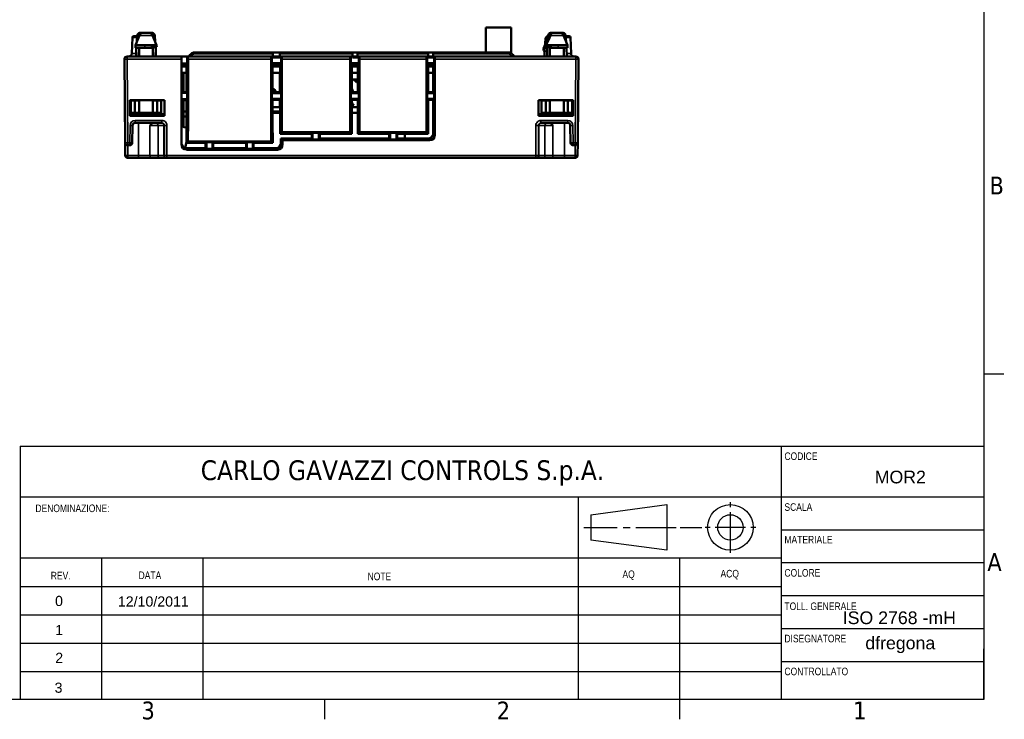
# Model space of a CAD drawing. Header units: millimetres. Extents: x 0 to 420, y 0 to 297.
# Tile 10 of 15: x 220 to 414, y 6 to 144. Entities that reach past the tile are written whole.
import ezdxf
from ezdxf.enums import TextEntityAlignment as Align

# ---------------------------------------------------------------- set-up
doc = ezdxf.new("R2010")
doc.units = ezdxf.units.MM
doc.layers.get('0').update_dxf_attribs({"lineweight": 25})
for name, color, linetype, lineweight in [('Geometria schizzo (ISO)', 7, 'Continuous', 25), ('Simboli(ISO)', 7, 'Continuous', 25), ('Simbolo (ISO)', 7, 'Continuous', 25), ('Titolo (ISO)', 7, 'Continuous', 50), ('Visibile (ISO)', 7, 'Continuous', 50), ('Visibile sottile (ISO)', 7, 'Continuous', 35)]:
    doc.layers.add(name, color=color, linetype=linetype, lineweight=lineweight)
doc.styles.add('Corrente-ISO', font='ARIAL.TTF')
doc.styles.add('DEFAULT-ISO', font='TAHOMA.TTF')
doc.styles.add('MONOTXT', font='monotxt.shx', dxfattribs={"width": 0.8})
doc.styles.add('STANDARD-Arial', font='ARIAL.TTF')
doc.styles.add('Testo nota (ISO)', font='TAHOMA.TTF')
doc.styles.add('Testo nota (ISO)-Arial', font='ARIAL.TTF')

# ---------------------------------------------------------------- blocks, each defined once
blk = doc.blocks.new('Bordi Default Border')
at = {"layer": 'Geometria schizzo (ISO)'}
for p, q in [((410, 74.25), (413.9, 74.25)), ((280, 10), (280, 6.1)), ((350, 10), (350, 6.1))]:
    blk.add_line(p, q, dxfattribs=at)
at = {"layer": 'Geometria schizzo (ISO)', "flags": 128}
blk.add_lwpolyline([(10, 10), (10, 287), (410, 287), (410, 10), (10, 10)], dxfattribs=at)
at = {"layer": 'Simbolo (ISO)', "char_height": 3.5, "attachment_point": 7, "style": 'DEFAULT-ISO'}
for s, insert in [('B', (411.08, 109.63)), ('A', (410.66, 35.38)), ('3', (243.91, 6.03)), ('2', (313.94, 6.1)), ('1', (384.21, 6.1))]:
    blk.add_mtext(s, dxfattribs=dict(at, insert=insert))
blk = doc.blocks.new('Cartigli A3CG')
at = {"linetype": 'Continuous'}
for p, q in [((230, 50), (420, 50)), ((380, 50), (380, 0)), ((230, 40), (420, 40)), ((340, 40), (340, 0)), ((380, 33.5), (420, 33.5)), ((230, 27.92), (380, 27.92)), ((246, 27.92), (246, 0)), ((266, 27.92), (266, 0)), ((360, 27.92), (360, 0)), ((380, 27), (420, 27)), ((380, 20.5), (420, 20.5)), ((380, 14), (420, 14)), ((380, 7.5), (420, 7.5))]:
    blk.add_line(p, q, dxfattribs=at)
for p, q in [((230, 50), (230, 0)), ((370, 37.96), (370, 38.96)), ((342.5, 36.46), (357.5, 38.46)), ((357.5, 38.46), (357.5, 29.46)), ((370, 28.96), (370, 36.96)), ((342.5, 36.46), (342.5, 31.46)), ((341.13, 33.96), (347.67, 33.96)), ((348.86, 33.96), (350.24, 33.96)), ((351.36, 33.96), (359.32, 33.96)), ((360.13, 33.96), (364.37, 33.96)), ((366, 33.96), (365, 33.96)), ((373, 33.96), (367, 33.96)), ((375, 33.96), (374, 33.96)), ((357.5, 29.46), (342.5, 31.46)), ((230, 22.27), (379.96, 22.27)), ((230, 16.7), (379.96, 16.7)), ((230, 11.13), (379.96, 11.13)), ((420, 0), (420, 10)), ((230, 5.56), (379.96, 5.56)), ((420, 0), (410, 0))]:
    blk.add_line(p, q)
for radius in [4.5, 2.5]:
    blk.add_circle((370, 33.96), radius)
at = {"layer": 'Simboli(ISO)', "color": 7, "char_height": 1.4986, "attachment_point": 7, "style": 'MONOTXT'}
for s, insert in [('\\fArial|b0|i0;\\H1.4986;CODICE', (380.66, 47.23)), ('\\fArial|b0|i0;\\H1.4986;DENOMINAZIONE:', (232.99, 36.95)), ('\\fArial|b0|i0;\\H1.4986;SCALA', (380.66, 37.2)), ('\\fArial|b0|i0;\\H1.4986;MATERIALE', (380.66, 30.79)), ('\\fArial|b0|i0;\\H1.4986;DATA', (253.33, 23.76)), ('\\fArial|b0|i0;\\H1.4986;COLORE', (380.66, 24.22)), ('\\fArial|b0|i0;\\H1.4986;REV.', (236.02, 23.7)), ('\\fArial|b0|i0;\\H1.4986;NOTE', (298.48, 23.52)), ('\\fArial|b0|i0;\\H1.4986;AQ', (348.73, 23.56)), ('\\fArial|b0|i0;\\H1.4986;ACQ', (368.06, 23.67)), ('\\fArial|b0|i0;\\H1.4986;TOLL. GENERALE', (380.66, 17.63)), ('\\fArial|b0|i0;\\H1.4986;DISEGNATORE', (380.66, 11.26)), ('\\fArial|b0|i0;\\H1.4986;CONTROLLATO', (380.66, 4.77))]:
    blk.add_mtext(s, dxfattribs=dict(at, insert=insert))
at = {"layer": 'Simboli(ISO)', "color": 7, "insert": (237.64, 19.43), "char_height": 2, "width": 14.865, "attachment_point": 5, "style": 'Corrente-ISO'}
blk.add_mtext('\\fArial|b0|i0;\\H2.0000;0', dxfattribs=at)
at = {"layer": 'Simboli(ISO)', "color": 7}
for tag, p, height, style in [('NUMERO_PARTE_001', (398.46, 42.64), 2.5, 'Corrente-ISO'), ('DATA_CREAZIONE_001', (249.25, 18.34), 2, 'Corrente-ISO'), ('Toll_generali_001', (392.15, 14.88), 2.5, 'STANDARD-Arial'), ('AUTORE_001', (396.6, 9.91), 2.5, 'Corrente-ISO')]:
    blk.add_attdef(tag, p, '', height=height, dxfattribs=dict(at, style=style))
for tag, height, style, p in [('SCALA', 2.5, 'STANDARD-Arial', (403.71, 36.81)), ('TITOLO', 3.5, 'Corrente-ISO', (286.31, 34.09)), ('COLORE', 2.5, 'STANDARD-Arial', (403.32, 23.1)), ('COMMENTI', 2, 'Corrente-ISO', (300.95, 19.26))]:
    blk.add_attdef(tag, text='', height=height, dxfattribs=dict(at, style=style)).set_placement(p, align=Align.MIDDLE_CENTER)
at = {"layer": 'Titolo (ISO)', "attachment_point": 5, "style": 'Testo nota (ISO)'}
for s, insert, char_height in [('\\fTahoma|b0|i0;\\H3.9000;CARLO GAVAZZI CONTROLS S.p.A.', (305.36, 44.68), 3.9), ('\\fArial|b0|i0;\\H2.0000;1', (237.68, 13.72), 2), ('\\fArial|b0|i0;\\H2.0000;2', (237.68, 8.22), 2), ('\\fArial|b0|i0;\\H2.0000;3', (237.55, 2.32), 2)]:
    blk.add_mtext(s, dxfattribs=dict(at, insert=insert, char_height=char_height))
at = {"layer": 'Titolo (ISO)', "style": 'Testo nota (ISO)-Arial'}
for tag, p in [('Data_REV1', (256.07, 14)), ('Testo_REV1', (300.92, 13.76)), ('Data_REV2', (255.95, 8.18)), ('Testo_REV2', (300.8, 8.23)), ('Data_REV3', (255.83, 2.61)), ('Testo_REV3', (300.92, 2.61))]:
    blk.add_attdef(tag, text='', height=2, dxfattribs=at).set_placement(p, align=Align.MIDDLE_CENTER)

msp = doc.modelspace()

# ---------------------------------------------------------------- linework, layer by layer
at = {"layer": 'Visibile (ISO)'}
for p, q in [((311.82, 142.58), (311.82, 137.63)), ((311.82, 142.58), (316.77, 142.58)), ((316.77, 142.58), (316.77, 137.48)), ((242.12, 140.59), (242, 137.41)), ((243.07, 140.83), (242.37, 140.83)), ((243.08, 140.98), (242.97, 139.7)), ((244.02, 141.51), (243.53, 141.51)), ((243.72, 141.53), (245.86, 141.53)), ((246.06, 141.51), (245.57, 141.51)), ((246.51, 140.98), (246.62, 139.7)), ((323.56, 140.32), (323.34, 137.87)), ((324.08, 140.98), (323.97, 139.7)), ((324.07, 140.85), (324.01, 140.85)), ((324.53, 141.51), (325.02, 141.51)), ((326.86, 141.53), (324.72, 141.53)), ((326.57, 141.51), (327.06, 141.51)), ((327.51, 140.98), (327.62, 139.7)), ((328.22, 140.83), (327.52, 140.83)), ((328.47, 140.59), (328.58, 137.41)), ((244.53, 138.53), (242.67, 138.53)), ((244.54, 139.08), (242.71, 139.08)), ((242.87, 138.53), (242.85, 136.83)), ((243.43, 138.53), (243.41, 136.83)), ((244.53, 138.53), (244.63, 138.53)), ((246.87, 139.08), (244.54, 139.08)), ((244.63, 138.53), (246.16, 138.53)), ((246.91, 138.65), (246.15, 138.61)), ((246.18, 136.83), (246.16, 138.53)), ((246.71, 138.64), (246.72, 138.53)), ((246.72, 138.53), (246.74, 136.83)), ((323.16, 137.99), (323.35, 137.98)), ((323.34, 137.87), (323.34, 136.83)), ((323.68, 138.65), (324.44, 138.61)), ((323.71, 139.08), (326.05, 139.08)), ((323.87, 138.53), (323.85, 136.83)), ((323.88, 138.64), (323.87, 138.53)), ((324.41, 136.83), (324.43, 138.53)), ((325.96, 138.53), (324.43, 138.53)), ((326.06, 138.53), (325.96, 138.53)), ((326.05, 139.08), (327.87, 139.08)), ((326.06, 138.53), (327.92, 138.53)), ((327.16, 138.53), (327.18, 136.83)), ((327.72, 138.53), (327.74, 136.83)), ((240.55, 136.32), (240.69, 119.82)), ((241.05, 136.83), (251.79, 136.83)), ((251.79, 136.32), (251.79, 136.83)), ((251.79, 136.83), (252.94, 136.83)), ((251.79, 119.47), (251.79, 136.32)), ((252.99, 136.83), (252.94, 136.83)), ((252.94, 135.47), (252.94, 136.83)), ((252.99, 136.83), (269.53, 136.83)), ((253.08, 124.11), (253.08, 136.32)), ((253.29, 136.83), (253.47, 137.13)), ((254.33, 137.63), (269.79, 137.63)), ((269.44, 124.17), (269.44, 136.32)), ((269.53, 136.83), (269.59, 136.83)), ((269.59, 136.83), (269.79, 136.83)), ((269.59, 135.51), (269.59, 136.83)), ((271.19, 137.63), (269.79, 137.63)), ((269.79, 137.63), (269.79, 137.35)), ((269.79, 137.35), (269.79, 136.83)), ((271.19, 136.83), (269.79, 136.83)), ((269.79, 136.65), (269.79, 136.83)), ((271.19, 136.65), (269.79, 136.65)), ((271.19, 137.63), (285.49, 137.63)), ((271.19, 137.63), (271.19, 137.35)), ((271.19, 137.35), (271.19, 136.83)), ((271.19, 136.65), (271.19, 136.83)), ((271.45, 136.83), (271.19, 136.83)), ((271.5, 136.83), (271.45, 136.83)), ((271.45, 135.51), (271.45, 136.83)), ((271.5, 136.83), (285.12, 136.83)), ((271.59, 124.06), (271.59, 136.32)), ((285.03, 124), (285.03, 136.32)), ((285.12, 136.83), (285.17, 136.83)), ((285.17, 136.83), (285.49, 136.83)), ((285.17, 135.51), (285.17, 136.83)), ((286.49, 137.63), (285.49, 137.63)), ((285.49, 137.63), (285.49, 137.35)), ((285.49, 137.35), (285.49, 136.83)), ((286.49, 136.83), (285.49, 136.83)), ((285.49, 136.65), (285.49, 136.83)), ((286.49, 136.65), (285.49, 136.65)), ((286.49, 137.63), (300.39, 137.63)), ((286.49, 137.63), (286.49, 137.35)), ((286.49, 137.35), (286.49, 136.83)), ((286.49, 136.65), (286.49, 136.83)), ((286.73, 136.83), (286.49, 136.83)), ((286.78, 136.83), (286.73, 136.83)), ((286.73, 135.51), (286.73, 136.83)), ((286.78, 136.83), (300.2, 136.83)), ((286.87, 124.22), (286.87, 136.32)), ((300.11, 123.84), (300.11, 136.32)), ((300.2, 136.83), (300.25, 136.83)), ((300.25, 136.83), (300.39, 136.83)), ((300.25, 135.51), (300.25, 136.83)), ((301.39, 137.63), (300.39, 137.63)), ((300.39, 137.63), (300.39, 137.35)), ((300.39, 137.35), (300.39, 136.83)), ((301.39, 136.83), (300.39, 136.83)), ((300.39, 136.65), (300.39, 136.83)), ((301.39, 136.65), (300.39, 136.65)), ((301.39, 137.63), (316.26, 137.63)), ((301.39, 137.63), (301.39, 137.35)), ((301.39, 137.35), (301.39, 136.83)), ((301.6, 136.83), (301.39, 136.83)), ((301.39, 136.65), (301.39, 136.83)), ((301.66, 136.83), (301.6, 136.83)), ((301.6, 135.51), (301.6, 136.83)), ((301.66, 136.83), (329.54, 136.83)), ((301.74, 121.31), (301.74, 136.32)), ((317.12, 137.13), (317.29, 136.83)), ((330.04, 136.32), (329.9, 119.82)), ((252.94, 135.47), (251.79, 135.47)), ((252.76, 135.29), (251.79, 135.29)), ((252.76, 134.83), (251.79, 134.83)), ((251.83, 135.29), (251.83, 134.83)), ((252.94, 135.47), (252.76, 135.29)), ((252.76, 129.82), (252.76, 135.29)), ((269.59, 135.51), (271.45, 135.51)), ((269.59, 135.51), (269.76, 135.33)), ((269.76, 135.33), (271.27, 135.33)), ((269.76, 135.33), (269.76, 129.79)), ((271.27, 134.83), (269.76, 134.83)), ((271.45, 135.51), (271.27, 135.33)), ((271.27, 135.33), (271.27, 129.79)), ((285.17, 135.51), (286.73, 135.51)), ((285.17, 135.51), (285.35, 135.33)), ((285.35, 135.33), (286.55, 135.33)), ((285.35, 135.33), (285.35, 129.79)), ((286.55, 134.83), (285.35, 134.83)), ((286.73, 135.51), (286.55, 135.33)), ((286.55, 135.33), (286.55, 129.79)), ((300.25, 135.51), (300.43, 135.33)), ((301.6, 135.51), (300.25, 135.51)), ((300.43, 135.33), (301.43, 135.33)), ((300.43, 135.33), (300.43, 129.79)), ((301.43, 134.83), (300.43, 134.83)), ((301.6, 135.51), (301.43, 135.33)), ((301.43, 135.33), (301.43, 129.79)), ((252.76, 133.63), (251.79, 133.63)), ((251.83, 133.63), (251.83, 129.82)), ((252.19, 133.63), (252.19, 129.82)), ((271.27, 133.63), (269.76, 133.63)), ((271.19, 133.63), (271.19, 129.79)), ((286.55, 133.63), (285.35, 133.63)), ((286.55, 132.29), (285.63, 132.29)), ((301.43, 133.63), (300.43, 133.63)), ((269.76, 130.26), (270.18, 130.26)), ((269.93, 129.99), (270.19, 130.25)), ((270.18, 130.26), (270.19, 130.26)), ((270.19, 130.26), (270.19, 130.25)), ((270.19, 130.25), (270.19, 130.26)), ((270.19, 130.25), (270.19, 129.79)), ((286.55, 131.76), (286.3, 131.76)), ((241.61, 125.13), (241.61, 128.23)), ((241.61, 128.23), (248.44, 128.23)), ((241.75, 128.23), (241.75, 125.41)), ((242.61, 128.13), (241.79, 128.13)), ((241.79, 128.13), (241.79, 125.73)), ((242.61, 128.13), (243.31, 128.13)), ((242.78, 128.23), (242.78, 128.13)), ((243.31, 128.23), (243.31, 128.13)), ((246.28, 128.13), (246.28, 128.23)), ((246.28, 128.13), (246.98, 128.13)), ((246.4, 128.23), (246.4, 128.13)), ((246.79, 128.13), (246.79, 128.23)), ((246.81, 128.23), (246.81, 128.13)), ((247.79, 128.13), (246.98, 128.13)), ((247.79, 128.13), (247.79, 125.73)), ((248.41, 128.23), (248.41, 125.19)), ((248.44, 128.23), (248.44, 125.13)), ((251.79, 129.82), (252.76, 129.82)), ((251.79, 129.65), (252.94, 129.65)), ((252.94, 128.43), (251.79, 128.43)), ((252.76, 128.25), (251.79, 128.25)), ((251.83, 128.25), (251.83, 123.61)), ((252.19, 128.25), (252.19, 125.96)), ((252.94, 129.65), (252.76, 129.82)), ((252.94, 128.43), (252.76, 128.25)), ((252.76, 123.79), (252.76, 128.25)), ((252.94, 128.43), (252.94, 129.65)), ((269.59, 129.61), (269.76, 129.79)), ((269.59, 128.47), (269.59, 129.61)), ((271.45, 129.61), (269.59, 129.61)), ((269.59, 128.47), (271.45, 128.47)), ((269.59, 128.47), (269.76, 128.29)), ((269.93, 129.99), (269.76, 129.99)), ((271.27, 129.79), (269.76, 129.79)), ((269.76, 128.29), (271.27, 128.29)), ((269.76, 128.29), (269.76, 123.85)), ((269.93, 129.99), (269.93, 129.79)), ((271.19, 128.29), (271.19, 126.83)), ((271.45, 129.61), (271.27, 129.79)), ((271.45, 128.47), (271.27, 128.29)), ((271.27, 128.29), (271.27, 123.74)), ((271.45, 128.47), (271.45, 129.61)), ((285.17, 129.61), (285.35, 129.79)), ((285.17, 128.47), (285.17, 129.61)), ((286.73, 129.61), (285.17, 129.61)), ((285.17, 128.47), (286.73, 128.47)), ((285.17, 128.47), (285.35, 128.29)), ((286.55, 129.79), (285.35, 129.79)), ((285.35, 128.29), (286.55, 128.29)), ((285.35, 128.29), (285.35, 123.68)), ((286.73, 129.61), (286.55, 129.79)), ((286.73, 128.47), (286.55, 128.29)), ((286.55, 128.29), (286.55, 123.9)), ((286.73, 128.47), (286.73, 129.61)), ((300.25, 129.61), (300.43, 129.79)), ((300.25, 128.47), (300.25, 129.61)), ((300.25, 129.61), (301.6, 129.61)), ((301.6, 128.47), (300.25, 128.47)), ((300.25, 128.47), (300.43, 128.29)), ((301.43, 129.79), (300.43, 129.79)), ((300.43, 128.29), (301.43, 128.29)), ((300.43, 128.29), (300.43, 123.52)), ((301.6, 129.61), (301.43, 129.79)), ((301.6, 128.47), (301.43, 128.29)), ((301.43, 128.29), (301.43, 121.63)), ((301.6, 128.47), (301.6, 129.61)), ((322.15, 128.23), (322.15, 125.13)), ((328.98, 128.23), (322.15, 128.23)), ((322.18, 128.23), (322.18, 125.19)), ((322.79, 128.13), (323.61, 128.13)), ((322.79, 128.13), (322.79, 125.73)), ((324.31, 128.13), (323.61, 128.13)), ((323.78, 128.23), (323.78, 128.13)), ((323.8, 128.13), (323.8, 128.23)), ((324.19, 128.23), (324.19, 128.13)), ((324.31, 128.13), (324.31, 128.23)), ((327.28, 128.23), (327.28, 128.13)), ((327.98, 128.13), (327.28, 128.13)), ((327.81, 128.23), (327.81, 128.13)), ((327.98, 128.13), (328.79, 128.13)), ((328.79, 128.13), (328.79, 125.73)), ((328.84, 128.23), (328.84, 125.41)), ((328.98, 125.13), (328.98, 128.23)), ((269.76, 126.83), (271.19, 126.83)), ((285.67, 127.52), (285.35, 127.52)), ((285.35, 126.84), (285.44, 126.84)), ((285.44, 126.84), (285.67, 127.52)), ((285.44, 126.84), (286.55, 126.84)), ((241.61, 125.13), (241.75, 125.41)), ((241.61, 125.13), (248.44, 125.13)), ((243.29, 125.41), (241.75, 125.41)), ((242.6, 125.73), (241.79, 125.73)), ((243.43, 125.73), (242.6, 125.73)), ((243.43, 125.73), (246.15, 125.73)), ((245.79, 125.52), (245.79, 125.73)), ((245.79, 125.52), (245.79, 125.5)), ((245.79, 125.52), (246.59, 125.52)), ((246.99, 125.73), (246.15, 125.73)), ((246.59, 125.73), (246.59, 125.52)), ((247.79, 125.73), (246.99, 125.73)), ((248.41, 125.19), (248.44, 125.13)), ((252.19, 125.96), (252.19, 125.03)), ((252.76, 125.96), (252.19, 125.96)), ((252.76, 125.03), (252.19, 125.03)), ((252.19, 125.03), (252.19, 122.95)), ((271.27, 125.96), (269.76, 125.96)), ((271.27, 125.73), (269.76, 125.73)), ((286.55, 125.73), (285.35, 125.73)), ((322.18, 125.19), (322.15, 125.13)), ((328.98, 125.13), (322.15, 125.13)), ((322.79, 125.73), (323.6, 125.73)), ((323.6, 125.73), (324.43, 125.73)), ((323.99, 125.73), (323.99, 125.52)), ((324.79, 125.52), (323.99, 125.52)), ((327.15, 125.73), (324.43, 125.73)), ((324.79, 125.52), (324.79, 125.73)), ((324.79, 125.52), (324.79, 125.5)), ((327.15, 125.73), (327.99, 125.73)), ((327.29, 125.41), (328.84, 125.41)), ((327.99, 125.73), (328.79, 125.73)), ((328.98, 125.13), (328.84, 125.41)), ((242.09, 119.82), (242.14, 123.24)), ((242.64, 123.73), (247.93, 123.73)), ((252.76, 122.82), (252.62, 122.82)), ((252.75, 119.78), (252.76, 123.79)), ((253.07, 120.1), (253.08, 124.11)), ((269.44, 124.17), (269.45, 120.1)), ((269.77, 119.78), (269.76, 123.85)), ((271.27, 121.61), (271.27, 123.74)), ((271.59, 124.06), (271.59, 121.93)), ((285.03, 124), (285.03, 121.93)), ((285.35, 121.61), (285.35, 123.68)), ((286.55, 121.61), (286.55, 123.9)), ((286.87, 124.22), (286.87, 121.93)), ((300.11, 123.84), (300.11, 121.93)), ((300.43, 121.61), (300.43, 123.52)), ((327.94, 123.73), (322.66, 123.73)), ((328.5, 119.82), (328.44, 123.24)), ((271.59, 121.93), (271.27, 121.61)), ((277.46, 121.61), (271.27, 121.61)), ((277.46, 120.65), (271.37, 120.65)), ((271.4, 119.78), (271.37, 120.65)), ((271.69, 120.33), (271.37, 120.65)), ((285.03, 121.93), (271.59, 121.93)), ((277.64, 121.79), (277.46, 121.61)), ((277.46, 121.61), (277.46, 120.65)), ((277.46, 120.65), (277.64, 120.47)), ((277.64, 120.47), (277.64, 121.79)), ((277.64, 121.79), (278.88, 121.79)), ((278.88, 120.47), (277.64, 120.47)), ((278.88, 121.79), (278.88, 120.47)), ((279.06, 121.61), (278.88, 121.79)), ((278.88, 120.47), (279.06, 120.65)), ((279.06, 120.65), (279.06, 121.61)), ((285.35, 121.61), (279.06, 121.61)), ((292.74, 120.65), (279.06, 120.65)), ((285.03, 121.93), (285.35, 121.61)), ((286.87, 121.93), (286.55, 121.61)), ((286.55, 121.61), (292.74, 121.61)), ((300.11, 121.93), (286.87, 121.93)), ((292.92, 121.79), (292.74, 121.61)), ((292.74, 121.61), (292.74, 120.65)), ((292.74, 120.65), (292.92, 120.47)), ((292.92, 121.79), (292.92, 120.47)), ((292.92, 121.79), (294.16, 121.79)), ((294.16, 120.47), (292.92, 120.47)), ((294.16, 120.47), (294.16, 121.79)), ((294.34, 121.61), (294.16, 121.79)), ((294.16, 120.47), (294.34, 120.65)), ((294.34, 120.65), (294.34, 121.61)), ((294.34, 121.61), (300.43, 121.61)), ((300.44, 120.65), (294.34, 120.65)), ((295.82, 120.65), (295.83, 121.61)), ((300.11, 121.93), (300.43, 121.61)), ((240.69, 119.82), (240.71, 117.32)), ((241.19, 119.33), (241.59, 119.33)), ((252.54, 118.8), (252.75, 119.98)), ((252.75, 119.78), (253.07, 120.1)), ((252.75, 119.78), (256.54, 119.78)), ((252.79, 118.77), (256.54, 118.77)), ((252.79, 118.45), (270.73, 118.45)), ((269.45, 120.1), (253.07, 120.1)), ((256.72, 119.96), (256.54, 119.78)), ((256.54, 119.78), (256.54, 118.77)), ((256.72, 118.59), (256.54, 118.77)), ((256.72, 118.59), (256.72, 119.96)), ((256.72, 119.96), (257.87, 119.96)), ((257.87, 118.59), (256.72, 118.59)), ((257.87, 119.96), (257.87, 118.59)), ((258.04, 119.78), (257.87, 119.96)), ((257.87, 118.59), (258.04, 118.77)), ((258.04, 119.78), (264.51, 119.78)), ((258.04, 118.77), (258.04, 119.78)), ((258.04, 118.77), (264.51, 118.77)), ((264.69, 119.96), (264.51, 119.78)), ((264.51, 119.78), (264.51, 118.77)), ((264.69, 118.59), (264.51, 118.77)), ((264.69, 119.96), (264.69, 118.59)), ((264.69, 119.96), (265.84, 119.96)), ((264.69, 118.59), (265.84, 118.59)), ((265.84, 118.59), (265.84, 119.96)), ((266.01, 119.78), (265.84, 119.96)), ((265.84, 118.59), (266.01, 118.77)), ((266.01, 119.78), (269.77, 119.78)), ((266.01, 118.77), (266.01, 119.78)), ((266.01, 118.77), (270.41, 118.77)), ((269.45, 120.1), (269.77, 119.78)), ((300.76, 120.33), (271.69, 120.33)), ((271.72, 119.47), (271.69, 120.33)), ((329.4, 119.33), (329, 119.33)), ((329.9, 119.82), (329.87, 117.32)), ((241.21, 116.83), (243.29, 116.83)), ((243.29, 116.83), (246.04, 116.83)), ((247.55, 116.83), (246.04, 116.83)), ((247.55, 116.83), (248.82, 116.83)), ((248.82, 116.83), (248.93, 116.83)), ((321.66, 116.83), (248.93, 116.83)), ((321.77, 116.83), (321.66, 116.83)), ((323.04, 116.83), (321.77, 116.83)), ((323.04, 116.83), (324.55, 116.83)), ((327.29, 116.83), (324.55, 116.83)), ((329.37, 116.83), (327.29, 116.83))]:
    msp.add_line(p, q, dxfattribs=at)
at = {"layer": 'Visibile (ISO)', "flags": 128}
for points in [[(244.02, 141.51), (243.99, 141.5), (243.97, 141.49), (243.94, 141.48), (243.92, 141.47), (243.89, 141.46), (243.87, 141.44), (243.84, 141.43), (243.82, 141.41), (243.79, 141.39), (243.77, 141.37), (243.75, 141.35), (243.73, 141.33), (243.7, 141.31), (243.68, 141.29), (243.66, 141.26), (243.64, 141.24), (243.62, 141.21), (243.6, 141.18), (243.59, 141.15), (243.57, 141.12), (243.55, 141.09), (243.54, 141.06), (243.52, 141.03), (243.51, 141)], [(246.08, 141), (246.07, 141.03), (246.05, 141.06), (246.04, 141.09), (246.02, 141.12), (246, 141.15), (245.98, 141.18), (245.97, 141.21), (245.95, 141.24), (245.93, 141.26), (245.91, 141.29), (245.89, 141.31), (245.86, 141.33), (245.84, 141.35), (245.82, 141.37), (245.8, 141.39), (245.77, 141.41), (245.75, 141.43), (245.72, 141.44), (245.7, 141.46), (245.67, 141.47), (245.65, 141.48), (245.62, 141.49), (245.6, 141.5), (245.57, 141.51)], [(324.51, 141), (324.52, 141.03), (324.54, 141.06), (324.55, 141.09), (324.57, 141.12), (324.59, 141.15), (324.6, 141.18), (324.62, 141.21), (324.64, 141.24), (324.66, 141.26), (324.68, 141.29), (324.7, 141.31), (324.72, 141.33), (324.75, 141.35), (324.77, 141.37), (324.79, 141.39), (324.82, 141.41), (324.84, 141.43), (324.87, 141.44), (324.89, 141.46), (324.92, 141.47), (324.94, 141.48), (324.97, 141.49), (324.99, 141.5), (325.02, 141.51)], [(326.57, 141.51), (326.6, 141.5), (326.62, 141.49), (326.65, 141.48), (326.67, 141.47), (326.7, 141.46), (326.72, 141.44), (326.75, 141.43), (326.77, 141.41), (326.79, 141.39), (326.82, 141.37), (326.84, 141.35), (326.86, 141.33), (326.88, 141.31), (326.91, 141.29), (326.93, 141.26), (326.95, 141.24), (326.97, 141.21), (326.98, 141.18), (327, 141.15), (327.02, 141.12), (327.04, 141.09), (327.05, 141.06), (327.07, 141.03), (327.08, 141)], [(243.43, 136.83), (243.43, 136.9), (243.43, 136.97), (243.43, 137.04), (243.43, 137.11), (243.43, 137.18), (243.43, 137.25), (243.43, 137.32), (243.43, 137.4), (243.43, 137.47), (243.43, 137.54), (243.43, 137.61), (243.43, 137.68), (243.43, 137.75), (243.43, 137.82), (243.43, 137.89), (243.43, 137.96), (243.43, 138.03), (243.43, 138.1), (243.43, 138.17), (243.43, 138.25), (243.43, 138.32), (243.43, 138.39), (243.43, 138.46), (243.43, 138.53)], [(246.16, 136.83), (246.16, 136.9), (246.16, 136.97), (246.16, 137.04), (246.16, 137.11), (246.16, 137.18), (246.16, 137.25), (246.16, 137.32), (246.16, 137.4), (246.16, 137.47), (246.16, 137.54), (246.16, 137.61), (246.16, 137.68), (246.16, 137.75), (246.16, 137.82), (246.16, 137.89), (246.16, 137.96), (246.16, 138.03), (246.16, 138.1), (246.16, 138.17), (246.16, 138.25), (246.16, 138.32), (246.16, 138.39), (246.16, 138.46), (246.16, 138.53)], [(324.43, 136.83), (324.43, 136.9), (324.43, 136.97), (324.43, 137.04), (324.43, 137.11), (324.43, 137.18), (324.43, 137.25), (324.43, 137.32), (324.43, 137.4), (324.43, 137.47), (324.43, 137.54), (324.43, 137.61), (324.43, 137.68), (324.43, 137.75), (324.43, 137.82), (324.43, 137.89), (324.43, 137.96), (324.43, 138.03), (324.43, 138.1), (324.43, 138.17), (324.43, 138.25), (324.43, 138.32), (324.43, 138.39), (324.43, 138.46), (324.43, 138.53)], [(327.16, 136.83), (327.16, 136.9), (327.16, 136.97), (327.16, 137.04), (327.16, 137.11), (327.16, 137.18), (327.16, 137.25), (327.16, 137.32), (327.16, 137.4), (327.16, 137.47), (327.16, 137.54), (327.16, 137.61), (327.16, 137.68), (327.16, 137.75), (327.16, 137.82), (327.16, 137.89), (327.16, 137.96), (327.16, 138.03), (327.16, 138.1), (327.16, 138.17), (327.16, 138.25), (327.16, 138.32), (327.16, 138.39), (327.16, 138.46), (327.16, 138.53)], [(253.47, 137.13), (253.49, 137.17), (253.52, 137.21), (253.55, 137.25), (253.58, 137.28), (253.61, 137.32), (253.64, 137.35), (253.67, 137.38), (253.71, 137.41), (253.74, 137.43), (253.78, 137.46), (253.82, 137.48), (253.86, 137.5), (253.89, 137.52), (253.93, 137.54), (253.97, 137.56), (254.01, 137.57), (254.05, 137.59), (254.09, 137.6), (254.13, 137.61), (254.17, 137.61), (254.21, 137.62), (254.25, 137.62), (254.29, 137.63), (254.33, 137.63)], [(316.26, 137.63), (316.29, 137.63), (316.33, 137.62), (316.37, 137.62), (316.41, 137.61), (316.46, 137.61), (316.5, 137.6), (316.54, 137.59), (316.58, 137.57), (316.62, 137.56), (316.66, 137.54), (316.69, 137.52), (316.73, 137.5), (316.77, 137.48), (316.81, 137.46), (316.85, 137.43), (316.88, 137.41), (316.92, 137.38), (316.95, 137.35), (316.98, 137.32), (317.01, 137.28), (317.04, 137.25), (317.07, 137.21), (317.1, 137.17), (317.12, 137.13)], [(243.43, 125.73), (243.43, 125.83), (243.43, 125.94), (243.43, 126.04), (243.43, 126.15), (243.43, 126.25), (243.43, 126.35), (243.43, 126.46), (243.43, 126.56), (243.43, 126.67), (243.43, 126.77), (243.43, 126.87), (243.43, 126.98), (243.43, 127.08), (243.43, 127.19), (243.43, 127.29), (243.43, 127.4), (243.43, 127.5), (243.43, 127.6), (243.43, 127.71), (243.43, 127.81), (243.43, 127.92), (243.43, 128.02), (243.43, 128.12), (243.43, 128.23)], [(246.15, 125.73), (246.15, 125.83), (246.15, 125.94), (246.15, 126.04), (246.15, 126.15), (246.15, 126.25), (246.15, 126.35), (246.15, 126.46), (246.15, 126.56), (246.15, 126.67), (246.15, 126.77), (246.15, 126.87), (246.15, 126.98), (246.15, 127.08), (246.15, 127.19), (246.15, 127.29), (246.15, 127.4), (246.15, 127.5), (246.15, 127.6), (246.15, 127.71), (246.15, 127.81), (246.15, 127.92), (246.15, 128.02), (246.15, 128.12), (246.15, 128.23)], [(324.43, 125.73), (324.43, 125.83), (324.43, 125.94), (324.43, 126.04), (324.43, 126.15), (324.43, 126.25), (324.43, 126.35), (324.43, 126.46), (324.43, 126.56), (324.43, 126.67), (324.43, 126.77), (324.43, 126.87), (324.43, 126.98), (324.43, 127.08), (324.43, 127.19), (324.43, 127.29), (324.43, 127.4), (324.43, 127.5), (324.43, 127.6), (324.43, 127.71), (324.43, 127.81), (324.43, 127.92), (324.43, 128.02), (324.43, 128.12), (324.43, 128.23)], [(327.15, 125.73), (327.15, 125.83), (327.15, 125.94), (327.15, 126.04), (327.15, 126.15), (327.15, 126.25), (327.15, 126.35), (327.15, 126.46), (327.15, 126.56), (327.15, 126.67), (327.15, 126.77), (327.15, 126.87), (327.15, 126.98), (327.15, 127.08), (327.15, 127.19), (327.15, 127.29), (327.15, 127.4), (327.15, 127.5), (327.15, 127.6), (327.15, 127.71), (327.15, 127.81), (327.15, 127.92), (327.15, 128.02), (327.15, 128.12), (327.15, 128.23)]]:
    msp.add_lwpolyline(points, dxfattribs=at)
at = {"layer": 'Visibile (ISO)'}
for centre, radius, start, end in [((242.37, 140.58), 0.25, 90, 178), ((243.68, 140.93), 0.6, 104.4051, 175), ((243.72, 140.53), 1, 90, 101.1464), ((245.86, 140.53), 1, 78.8536, 90), ((245.91, 140.93), 0.6, 5, 75.5949), ((324.16, 140.27), 0.6, 104.4051, 175), ((324.2, 139.87), 1, 97.372, 101.1464), ((324.68, 140.93), 0.6, 104.4051, 175), ((324.72, 140.53), 1, 90, 101.1464), ((326.86, 140.53), 1, 78.8536, 90), ((326.91, 140.93), 0.6, 5, 75.5949), ((328.22, 140.58), 0.25, 2, 90), ((241.05, 136.33), 0.5, 90, 180.5), ((241.4, 137.43), 0.6, 270, 358), ((329.18, 137.43), 0.6, 182, 270), ((329.54, 136.33), 0.5, 359.5, 90), ((284.18, 129.76), 2.92, 43.322, 66.41), ((269.69, 129.76), 0.7, 45.5847, 84.3312), ((269.69, 129.76), 0.7, 2.4563, 44.4153), ((284.18, 129.76), 1.4, 1.2279, 33.5649), ((242.64, 123.23), 0.5, 90, 179), ((327.94, 123.23), 0.5, 1, 90), ((241.19, 119.83), 0.5, 180.5, 270), ((241.59, 119.83), 0.5, 270, 359), ((329, 119.83), 0.5, 181, 270), ((329.4, 119.83), 0.5, 270, 359.5), ((241.21, 117.33), 0.5, 180.5, 270), ((329.37, 117.33), 0.5, 270, 359.5)]:
    msp.add_arc(centre, radius, start, end, dxfattribs=at)
for centre, major_axis, ratio, start_param, end_param in [((664.94, -186.69), (-51.4, -693.54), 0.706138, 4.273304, 4.276428), ((-173.79, -185.48), (-51.21, 690.98), 0.706138, 5.148344, 5.15148), ((744.38, -185.48), (51.21, 690.98), 0.706138, 1.131705, 1.134841), ((-94.35, -186.69), (51.4, -693.54), 0.706138, 2.006757, 2.009882), ((1006.31, 81.93), (-80.15, -1081.43), 0.706138, 4.711877, 4.71239), ((244.79, 138.53), (-3, -0.16), 0.004555, 3.927085, 4.796671), ((244.79, 138.53), (-1.93, -0.1), 0.004555, 3.925903, 4.794832), ((-514.23, 82.12), (79.89, -1077.9), 0.706138, 1.570905, 1.571309), ((1084.3, 81.46), (-79.89, -1077.9), 0.706138, 4.711877, 4.71228), ((743.85, -186.14), (51.21, 690.98), 0.706138, 1.133825, 1.134841), ((1084.82, 82.12), (-79.89, -1077.9), 0.706138, 4.711877, 4.71228), ((325.8, 138.53), (3, -0.16), 0.004555, 1.486515, 2.3561), ((325.8, 138.53), (1.93, -0.1), 0.004555, 1.488354, 2.357282), ((-435.72, 81.93), (80.15, -1081.43), 0.706138, 1.570795, 1.571308), ((252.99, 136.33), (-0.001, 0.5), 0.176327, 4.703382, 6.282905), ((269.53, 136.33), (0.001, 0.5), 0.176327, 0.00028, 1.579803), ((271.5, 136.33), (-0.001, 0.5), 0.176327, 4.703382, 6.282905), ((285.12, 136.33), (0.001, 0.5), 0.176327, 0.00028, 1.579803), ((286.78, 136.33), (-0.001, 0.5), 0.176327, 4.703382, 6.282905), ((300.2, 136.33), (0.001, 0.5), 0.176327, 0.00028, 1.579803), ((301.66, 136.33), (-0.001, 0.5), 0.176327, 4.703382, 6.282905), ((244.79, 138.53), (-2.12, -343.77), 0.006171, 4.742685, 4.74967), ((246.54, 128.13), (0.25, 0.002), 0.004363, 5.235971, 8.377564), ((244.79, 138.53), (2.12, -343.77), 0.006171, 1.533515, 1.5405), ((325.79, 138.53), (-2.12, -343.77), 0.006171, 4.742685, 4.74967), ((324.05, 128.13), (-0.25, 0.002), 0.004363, 4.188807, 7.330399), ((325.79, 138.53), (2.12, -343.77), 0.006171, 1.533515, 1.5405), ((243.29, 125.5), (-2.5, 0), 0.034921, 1.570796, 3.141593), ((255.47, 125.72), (10, 0), 0.034921, 3.620925, 3.835274), ((243.32, 125.37), (5.8, 0), 0.034921, 0.499715, 0.693681), ((327.27, 125.37), (-5.8, 0), 0.034921, 5.589504, 5.78347), ((315.12, 125.72), (-10, 0), 0.034921, 2.447911, 2.66226), ((327.29, 125.5), (2.5, 0), 0.034921, 3.141593, 4.712389), ((252.64, 123.64), (-0.598, -0.566), 0.971698, 5.538927, 7.081058), ((300.41, 121.66), (0.747, -0.708), 0.971698, 5.485312, 7.027443), ((300.73, 121.34), (0.747, -0.708), 0.971698, 5.485312, 7.027443), ((252.79, 119.78), (0, -1.01), 0.986323, 4.712389, 6.283185), ((252.79, 119.47), (0, -1.01), 0.986323, 4.712389, 6.283185), ((270.38, 119.78), (-0.747, 0.708), 0.971698, 2.34372, 3.914516), ((270.7, 119.47), (-0.747, 0.708), 0.971698, 2.34372, 3.914516)]:
    msp.add_ellipse(centre, major_axis=major_axis, ratio=ratio, start_param=start_param, end_param=end_param, dxfattribs=at)
for centre, major_axis in [((244.79, 125.3), (2, 0)), ((325.79, 125.3), (-2, 0))]:
    msp.add_ellipse(centre, major_axis=major_axis, ratio=0.034921, dxfattribs=at)
at = {"layer": 'Visibile sottile (ISO)'}
for p, q in [((242.12, 140.59), (243.05, 140.59)), ((243.5, 140.98), (243.08, 140.98)), ((246.08, 141), (243.51, 141)), ((246.51, 140.98), (246.09, 140.98)), ((324.02, 140.32), (323.56, 140.32)), ((324.08, 140.98), (324.5, 140.98)), ((324.51, 141), (327.08, 141)), ((327.09, 140.98), (327.51, 140.98)), ((327.54, 140.59), (328.47, 140.59)), ((242.88, 138.53), (243.43, 138.53)), ((244.54, 139.08), (244.53, 138.53)), ((323.35, 137.87), (323.87, 137.87)), ((326.05, 139.08), (326.06, 138.53)), ((327.71, 138.53), (327.16, 138.53)), ((241.05, 136.32), (241.05, 136.83)), ((251.79, 136.32), (241.05, 136.32)), ((241.19, 119.82), (241.05, 136.32)), ((242.86, 137.41), (242, 137.41)), ((269.44, 136.32), (253.08, 136.32)), ((253.73, 137), (253.63, 136.83)), ((254.33, 137.63), (254.33, 137.35)), ((269.79, 137.35), (254.33, 137.35)), ((285.49, 137.35), (271.19, 137.35)), ((285.03, 136.32), (271.59, 136.32)), ((300.39, 137.35), (286.49, 137.35)), ((300.11, 136.32), (286.87, 136.32)), ((316.26, 137.35), (301.39, 137.35)), ((329.54, 136.32), (301.74, 136.32)), ((316.26, 137.63), (316.26, 137.35)), ((316.96, 136.83), (316.86, 137)), ((328.58, 137.41), (327.73, 137.41)), ((329.4, 119.82), (329.54, 136.32)), ((329.54, 136.32), (329.54, 136.83)), ((247.05, 128.23), (247.05, 128.13)), ((323.54, 128.23), (323.54, 128.13)), ((243.29, 125.73), (243.29, 125.41)), ((247.05, 125.73), (247.05, 125.54)), ((323.54, 125.73), (323.54, 125.54)), ((327.29, 125.73), (327.29, 125.41)), ((241.64, 123.24), (241.59, 119.82)), ((247.93, 124.22), (242.64, 124.22)), ((242.64, 124.22), (242.64, 123.73)), ((243.29, 123.73), (243.29, 117.33)), ((245.58, 123.23), (245.58, 117.33)), ((247.16, 123.23), (245.58, 123.23)), ((247.16, 123.23), (248.32, 123.23)), ((247.16, 117.33), (247.16, 123.23)), ((247.93, 124.22), (247.93, 123.73)), ((248.32, 123.23), (248.43, 123.23)), ((248.32, 117.33), (248.32, 123.23)), ((248.43, 123.23), (248.43, 117.33)), ((248.93, 117.32), (248.93, 123.22)), ((252.76, 123.79), (253.08, 124.11)), ((269.44, 124.17), (269.76, 123.85)), ((271.59, 124.06), (271.27, 123.74)), ((285.03, 124), (285.35, 123.68)), ((286.87, 124.22), (286.55, 123.9)), ((300.11, 123.84), (300.43, 123.52)), ((321.66, 117.32), (321.66, 123.22)), ((322.16, 123.23), (322.16, 117.33)), ((322.27, 123.23), (322.16, 123.23)), ((322.27, 117.33), (322.27, 123.23)), ((323.43, 123.23), (322.27, 123.23)), ((322.66, 124.22), (327.94, 124.22)), ((322.66, 124.22), (322.66, 123.73)), ((323.43, 117.33), (323.43, 123.23)), ((323.43, 123.23), (325.01, 123.23)), ((325.01, 123.23), (325.01, 117.33)), ((327.29, 123.73), (327.29, 117.33)), ((327.94, 124.22), (327.94, 123.73)), ((328.94, 123.24), (329, 119.82)), ((300.76, 120.33), (300.44, 120.65)), ((301.43, 121.63), (301.74, 121.31)), ((241.59, 119.82), (241.19, 119.82)), ((241.19, 119.82), (241.19, 119.33)), ((241.21, 117.33), (241.2, 119.33)), ((241.59, 119.82), (241.59, 119.33)), ((252.79, 118.77), (252.79, 118.45)), ((270.73, 118.45), (270.41, 118.77)), ((271.4, 119.78), (271.72, 119.47)), ((329, 119.82), (329.4, 119.82)), ((329, 119.82), (329, 119.33)), ((329.37, 117.33), (329.39, 119.33)), ((329.4, 119.82), (329.4, 119.33)), ((241.21, 117.33), (240.71, 117.32)), ((243.29, 117.33), (241.21, 117.33)), ((241.21, 116.83), (241.21, 117.33)), ((245.58, 117.33), (243.29, 117.33)), ((243.29, 116.83), (243.29, 117.33)), ((245.58, 117.33), (247.16, 117.33)), ((248.32, 117.33), (247.16, 117.33)), ((248.43, 117.33), (248.32, 117.33)), ((248.93, 117.32), (321.66, 117.32)), ((248.93, 117.32), (248.93, 116.83)), ((321.66, 117.32), (321.66, 116.83)), ((322.16, 117.33), (322.27, 117.33)), ((322.27, 117.33), (323.43, 117.33)), ((325.01, 117.33), (323.43, 117.33)), ((325.01, 117.33), (327.29, 117.33)), ((327.29, 117.33), (329.37, 117.33)), ((327.29, 116.83), (327.29, 117.33)), ((329.37, 116.83), (329.37, 117.33)), ((329.37, 117.33), (329.87, 117.32))]:
    msp.add_line(p, q, dxfattribs=at)
at = {"layer": 'Visibile sottile (ISO)', "flags": 128}
for points in [[(245.77, 123.73), (245.76, 123.71), (245.76, 123.69), (245.75, 123.67), (245.75, 123.65), (245.74, 123.63), (245.74, 123.61), (245.73, 123.59), (245.72, 123.57), (245.72, 123.55), (245.71, 123.53), (245.7, 123.5), (245.69, 123.48), (245.69, 123.46), (245.68, 123.44), (245.67, 123.42), (245.66, 123.4), (245.65, 123.38), (245.64, 123.36), (245.63, 123.34), (245.62, 123.31), (245.61, 123.29), (245.6, 123.27), (245.59, 123.25), (245.58, 123.23)], [(245.58, 123.23), (245.6, 123.24), (245.62, 123.26), (245.64, 123.28), (245.66, 123.29), (245.68, 123.31), (245.7, 123.33), (245.72, 123.34), (245.74, 123.36), (245.76, 123.37), (245.78, 123.39), (245.8, 123.41), (245.81, 123.42), (245.83, 123.44), (245.85, 123.45), (245.87, 123.47), (245.88, 123.48), (245.9, 123.5), (245.92, 123.51), (245.93, 123.53), (245.95, 123.54), (245.96, 123.56), (245.97, 123.57), (245.99, 123.58), (246, 123.6)], [(246, 123.6), (246.01, 123.61), (246.02, 123.61), (246.03, 123.62), (246.04, 123.63), (246.05, 123.64), (246.06, 123.65), (246.07, 123.65), (246.08, 123.66), (246.09, 123.67), (246.1, 123.67), (246.11, 123.68), (246.12, 123.68), (246.13, 123.69), (246.14, 123.69), (246.15, 123.7), (246.16, 123.7), (246.17, 123.7), (246.18, 123.71), (246.19, 123.71), (246.2, 123.71), (246.21, 123.72), (246.22, 123.72), (246.23, 123.72), (246.24, 123.72)], [(324.59, 123.6), (324.58, 123.61), (324.57, 123.61), (324.56, 123.62), (324.55, 123.63), (324.54, 123.64), (324.53, 123.65), (324.52, 123.65), (324.51, 123.66), (324.5, 123.67), (324.49, 123.67), (324.48, 123.68), (324.47, 123.68), (324.46, 123.69), (324.45, 123.69), (324.44, 123.7), (324.43, 123.7), (324.42, 123.7), (324.41, 123.71), (324.4, 123.71), (324.39, 123.71), (324.38, 123.72), (324.37, 123.72), (324.36, 123.72), (324.35, 123.72)], [(325.01, 123.23), (324.99, 123.24), (324.96, 123.26), (324.94, 123.28), (324.92, 123.29), (324.9, 123.31), (324.89, 123.33), (324.87, 123.34), (324.85, 123.36), (324.83, 123.37), (324.81, 123.39), (324.79, 123.41), (324.77, 123.42), (324.76, 123.44), (324.74, 123.45), (324.72, 123.47), (324.71, 123.48), (324.69, 123.5), (324.67, 123.51), (324.66, 123.53), (324.64, 123.54), (324.63, 123.56), (324.61, 123.57), (324.6, 123.58), (324.59, 123.6)], [(324.82, 123.73), (324.83, 123.71), (324.83, 123.69), (324.84, 123.67), (324.84, 123.65), (324.85, 123.63), (324.85, 123.61), (324.86, 123.59), (324.87, 123.57), (324.87, 123.55), (324.88, 123.53), (324.89, 123.5), (324.89, 123.48), (324.9, 123.46), (324.91, 123.44), (324.92, 123.42), (324.93, 123.4), (324.94, 123.38), (324.95, 123.36), (324.95, 123.34), (324.96, 123.31), (324.97, 123.29), (324.98, 123.27), (325, 123.25), (325.01, 123.23)]]:
    msp.add_lwpolyline(points, dxfattribs=at)
at = {"layer": 'Visibile sottile (ISO)'}
for centre, radius, start, end in [((254.33, 136.65), 0.7, 90, 150), ((316.26, 136.65), 0.7, 30, 90), ((269.69, 129.76), 0.7, 45, 45.5847), ((269.69, 129.76), 0.7, 44.4153, 45), ((242.64, 123.22), 1, 90, 179), ((327.94, 123.22), 1, 1, 90)]:
    msp.add_arc(centre, radius, start, end, dxfattribs=at)
for centre, major_axis, ratio, start_param, end_param in [((241.05, 136.33), (-0.5, -0.004), 0.008726, 0, 1.57072), ((253.73, 136.98), (-0.26, 0.15), 0.075551, 4.755981, 6.283185), ((316.86, 136.98), (0.26, 0.15), 0.075551, 0, 1.527205), ((329.54, 136.33), (0.5, -0.004), 0.008726, 4.712465, 6.283185), ((241.64, 123.25), (0.5, -0.009), 0.008725, 4.712541, 6.283185), ((246.29, 123.96), (0.5, 0), 0.907204, 3.689141, 4.088207), ((246.29, 124.22), (0.5, 0), 0.996818, 4.531654, 4.597889), ((244.23, 121.77), (2.14, 1.93), 0.150527, 0.167931, 0.235854), ((246.78, 123.23), (0, 0.5), 0.768898, 4.712389, 6.283185), ((247.82, 123.23), (0, 0.5), 0.999848, 4.712389, 6.283185), ((247.93, 123.22), (-0.924, -0.383), 0.999785, 2.748855, 4.319652), ((247.93, 123.23), (-0.479, -0.145), 0.999451, 2.847503, 4.4183), ((248.93, 123.23), (-0.5, 0), 0.008727, 0.017454, 1.570798), ((322.66, 123.22), (0.924, -0.383), 0.999785, 1.963533, 3.53433), ((321.66, 123.23), (0.5, 0), 0.008727, 4.712388, 6.265731), ((322.66, 123.23), (0.479, -0.145), 0.999451, 1.864885, 3.435682), ((322.77, 123.23), (0, 0.5), 0.999848, 0, 1.570796), ((323.81, 123.23), (0, 0.5), 0.768898, 0, 1.570796), ((326.36, 121.77), (-2.14, 1.93), 0.150527, 6.047331, 6.115255), ((324.29, 124.22), (-0.5, 0), 0.996818, 1.685297, 1.751531), ((324.29, 123.96), (-0.5, 0), 0.907204, 2.194978, 2.594044), ((328.94, 123.25), (-0.5, -0.009), 0.008725, 0, 1.570644), ((241.19, 119.83), (-0.5, -0.004), 0.008726, 0, 1.57072), ((241.59, 119.83), (0.5, -0.009), 0.008725, 4.712541, 6.283185), ((329, 119.83), (-0.5, -0.009), 0.008725, 0, 1.570644), ((329.4, 119.83), (0.5, -0.004), 0.008726, 4.712465, 6.283185), ((246.04, 117.33), (0, -0.5), 0.915265, 4.712389, 6.283185), ((247.55, 117.33), (0, -0.5), 0.768898, 4.712389, 6.283185), ((248.82, 117.33), (0, -0.5), 0.999848, 4.712389, 6.283185), ((248.93, 117.33), (-0.5, 0), 0.008727, 0.017454, 1.570798), ((248.93, 117.33), (0, -0.5), 0.999848, 4.712389, 6.283185), ((321.66, 117.33), (0.5, 0), 0.008727, 4.712388, 6.265731), ((321.66, 117.33), (0, -0.5), 0.999848, 0, 1.570796), ((321.77, 117.33), (0, -0.5), 0.999848, 0, 1.570796), ((323.04, 117.33), (0, -0.5), 0.768898, 0, 1.570796), ((324.55, 117.33), (0, -0.5), 0.915265, 0, 1.570796)]:
    msp.add_ellipse(centre, major_axis=major_axis, ratio=ratio, start_param=start_param, end_param=end_param, dxfattribs=at)

# ---------------------------------------------------------------- block references
msp.add_blockref('Bordi Default Border', (0, 0))
msp.add_blockref('Cartigli A3CG', (-10, 10)).add_auto_attribs({'Toll_generali_001': 'ISO 2768 -mH', 'AUTORE_001': 'dfregona', 'DATA_CREAZIONE_001': '12/10/2011', 'NUMERO_PARTE_001': 'MOR2'})

doc.saveas('drawing.dxf')
